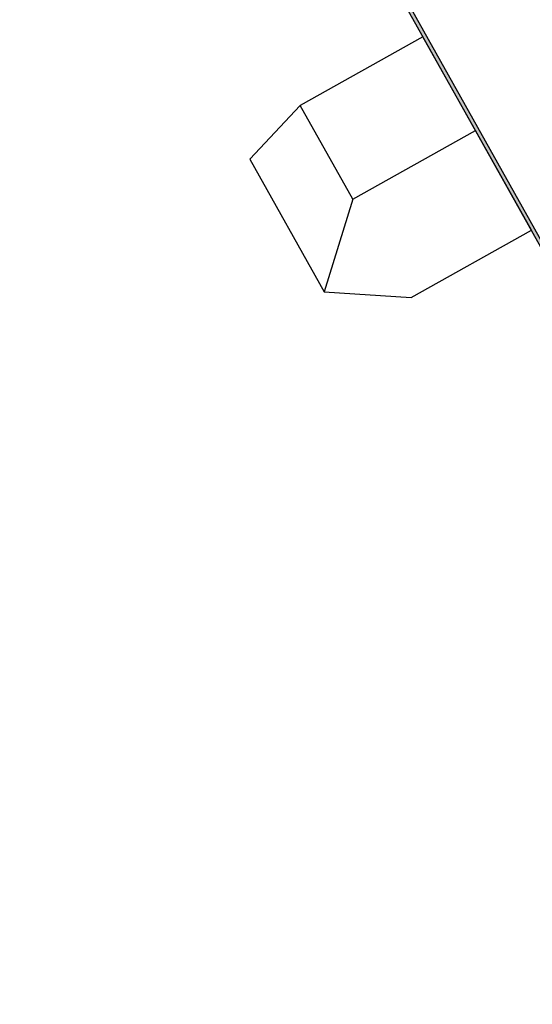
# Model space of a CAD drawing. Header units: metres. Extents: x -141 to 670, y -272 to 642.
# Tile 25 of 34: x 446 to 475, y 334 to 390. Entities that reach past the tile are written whole.
import ezdxf

# ---------------------------------------------------------------- set-up
doc = ezdxf.new("R2010")
doc.units = ezdxf.units.M
doc.header["$LTSCALE"] = 0.05
doc.layers.add('Line 0.05', color=9, linetype='Continuous')
doc.layers.add('Line 0.15', color=8, linetype='Continuous')

msp = doc.modelspace()

# ---------------------------------------------------------------- hatches: boundary and pattern name
at = {"transparency": 33554687}
msp.add_hatch(color=256, dxfattribs=at).paths.add_polyline_path([(588.722, 189.826), (487.493, 370.507), (480.905, 366.816), (445.658, 429.728), (445.832, 429.826), (480.982, 367.088), (487.569, 370.779), (588.896, 189.924)])

# ---------------------------------------------------------------- linework, layer by layer
at = {"layer": 'Line 0.05'}
msp.add_lwpolyline([(588.722, 189.826), (487.493, 370.507), (480.905, 366.816), (445.658, 429.728), (445.832, 429.826), (480.982, 367.088), (487.569, 370.779), (588.896, 189.924)], close=True, dxfattribs=at)
at = {"layer": 'Line 0.15'}
for q in [(461.61, 384.888), (471.574, 383.471), (462.964, 374.288)]:
    msp.add_line((464.595, 379.561), q, dxfattribs=at)
msp.add_lwpolyline([(474.755, 377.793), (468.589, 388.798), (461.61, 384.888), (458.736, 381.833), (462.964, 374.288), (467.914, 373.961), (474.755, 377.793)], close=True, dxfattribs=at)

doc.saveas('drawing.dxf')
